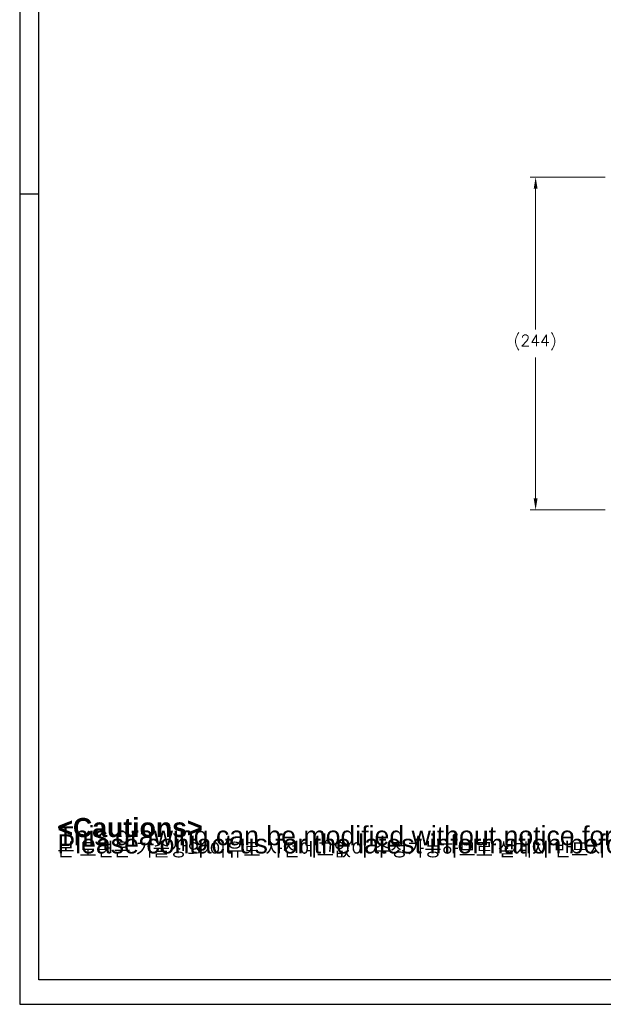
# Model space of a CAD drawing. Extents: x 22980 to 24665, y -7827 to -6639.
# Tile 1 of 20: x 22980 to 23408, y -7827 to -7105. Entities that reach past the tile are written whole.
import ezdxf

# ---------------------------------------------------------------- set-up
doc = ezdxf.new("R2010")
doc.units = 0
doc.header["$LTSCALE"] = 25.4
doc.layers.get('0').update_dxf_attribs({"linetype": 'CONTINUOUS'})
doc.layers.get('Defpoints').update_dxf_attribs({"linetype": 'CONTINUOUS'})
doc.layers.add('ATA-DIM', color=252, linetype='CONTINUOUS', lineweight=25)
doc.layers.add('ATA-TEXT', color=7, linetype='CONTINUOUS')
doc.styles.get("Standard").update_dxf_attribs({"font": 'simplex.shx'})
doc.styles.add('주 문자 (ISO)', font='arial.ttf')
doc.dimstyles.new('ata_A1', dxfattribs={"dimtxt": 4.2, "dimasz": 4.2, "dimexe": 2, "dimexo": 2, "dimgap": 2, "dimtad": 0, "dimtih": 1, "dimtoh": 1, "dimdec": 6, "dimdsep": 46, "dimtxsty": 'Standard', "dimcen": 0, "dimclrd": 252, "dimclre": 252, "dimclrt": 4, "dimadec": 6, "dimazin": 2, "dimtfac": 1, "dimtdec": 6, "dimtofl": 0, "dimtmove": 0, "dimatfit": 3, "dimfxl": 0, "dimtolj": 1, "dimtzin": 0, "dimlwd": 0, "dimlwe": 0, "dimarcsym": 0})

# ---------------------------------------------------------------- blocks, each defined once
blk = doc.blocks.new('*D19384')
at = {"layer": 'ATA-DIM', "color": 252, "lineweight": 0}
for p, q in [((23409.46, -7220.31), (23354.52, -7220.31)), ((23358.52, -7228.71), (23358.52, -7331.92)), ((23358.52, -7455.91), (23358.52, -7352.69)), ((23409.46, -7464.31), (23354.52, -7464.31))]:
    blk.add_line(p, q, dxfattribs=at)
at = {"layer": 'ATA-DIM', "color": 252}
for points in [[(23359.92, -7228.71), (23357.12, -7228.71), (23358.52, -7220.31)], [(23357.12, -7455.91), (23359.92, -7455.91), (23358.52, -7464.31)]]:
    blk.add_solid(points, dxfattribs=at)
at = {"layer": 'Defpoints', "color": 0}
for p in [(23413.46, -7220.31), (23358.52, -7464.31), (23413.46, -7464.31)]:
    blk.add_point(p, dxfattribs=at)
at = {"layer": 'ATA-DIM', "color": 4, "ltscale": 0.2, "insert": (23342.35, -7335.92), "char_height": 8.4, "attachment_point": 1}
blk.add_mtext('\\A1;(244)', dxfattribs=at)
blk = doc.blocks.new('ata-Border-A1-002')
at = {"color": 253, "ltscale": 0.5}
for p, q in [((0, 594), (0, 0)), ((7, 297), (0, 297)), ((0, 0), (841, 0))]:
    blk.add_line(p, q, dxfattribs=at)
at = {"ltscale": 0.5}
blk.add_line((7, 9), (7, 585), dxfattribs=at)
blk.add_line((834, 9), (7, 9))

msp = doc.modelspace()

# ---------------------------------------------------------------- block references
at = {"xscale": 2, "yscale": 2, "zscale": 2}
msp.add_blockref('ata-Border-A1-002', (22980.1379207, -7826.9019827), dxfattribs=at)
msp.add_blockref('ata-Border-A1-002', (22980.1379207, -7826.9019827), dxfattribs=at)

# ---------------------------------------------------------------- texts
at = {"layer": 'ATA-TEXT', "color": 7, "attachment_point": 1, "style": '주 문자 (ISO)'}
for s, insert, char_height, line_spacing_factor in [('{\\fArial|b1|i0|c129|p34;\\H3.42860x;\\L<ATA SERVO PRESS>SERVO PRESS>}\\P{\\fArial|b0|i0|c129|p34;\\H2.57145x;MODEL : OACIS-}{\\fArial|b0|i0|c0|p34;\\H2.57145x;P015-}{\\fArial|b0|i0|c129|p34;\\H2.57145x;100-265-A}{\\fArial|b0|i0|c0|p34;\\H2.57145x;6V200}\\P{\\fArial|b0|i0|c129|p34;\\H2.57145x;MAX LOAD : ±}{\\fArial|b0|i0|c0|p34;\\H2.57145x;15}{\\fArial|b0|i0|c129|p34;\\H2.57145x; kN}\\P{\\fArial|b0|i0|c129|p34;\\H2.57145x;TRAVEL : 100 mm}\\P{\\fArial|b0|i0|c129|p34;\\H2.57145x;MAX SPEED : 265 mm/s}\\P{\\fArial|b0|i0|c129|p34;\\H1.71439x;□ Max allowable tooling weight is 1% of full capacity.}\\P{\\fArial|b0|i0|c129|p34;\\H1.71439x;□ Position Repeatability  }{\\fArial|b0|i0|c129|p34;\\H1.71439x;<}{\\fArial|b0|i0|c129|p34;\\H1.71439x; 0.01 mm}\\P{\\fArial|b0|i0|c129|p34;\\H1.71439x;□ Load Linearity }{\\fArial|b0|i0|c129|p34;\\H1.71439x;<}{\\fArial|b0|i0|c129|p34;\\H1.71439x; 0.5 % of Full Capa}\\P{\\fArial|b0|i0|c129|p34;\\H1.71439x;□ Load Accuracy }{\\fArial|b0|i0|c129|p34;\\H1.71439x;<}{\\fArial|b0|i0|c129|p34;\\H1.71439x; 1 %  of Full Capa}', (23019.8808977, -6684.5970607), 7, 1.151952), ('{\\fArial|b1|i0|c129|p34;\\H2.00000x;<Cautions> }\\P{\\fArial|b0|i0|c129|p34;\\H2.00000x;This drawing can be modified without notice for technical improvement,}\\P{\\fArial|b0|i0|c129|p34;\\H2.00000x;Please contact us for the latest information before design.}\\P{\\fGulim|b0|i0|c129|p50;\\H1.42857x;본 도면은 기술상의 이유로 사전예고없이 수정가능하므로 설계시 반드시 폐사에 문의하시기 바랍니다}{\\fArial|b0|i0|c129|p34;\\H1.42857x;.}', (23007.7844046, -7690.2664655), 6.9999998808, 0.257143)]:
    msp.add_mtext(s, dxfattribs=dict(at, insert=insert, char_height=char_height, line_spacing_factor=line_spacing_factor))

# ---------------------------------------------------------------- dimensions: what is measured, and where the dimension line sits
at = {"layer": 'ATA-DIM'}
dim = msp.add_linear_dim(base=(23358.5238593, -7464.3055321), p1=(23413.4601636, -7220.3055321), p2=(23413.4601636, -7464.3055321), angle=90, text='(<>)', dimstyle='ata_A1', override={"dimscale": 2, "dimdec": 3, "dimtol": 0, "dimlim": 0, "dimtp": 0, "dimtm": 0, "dimtfac": 0.857143, "dimtdec": 2, "dimtolj": 1, "dimtzin": 0}, dxfattribs=at)
dim.commit()
dim.dimension.update_dxf_attribs({"geometry": '*D19384', "text_midpoint": (23358.5238593, -7342.3055321), "dimtype": 160})

doc.saveas('drawing.dxf')
